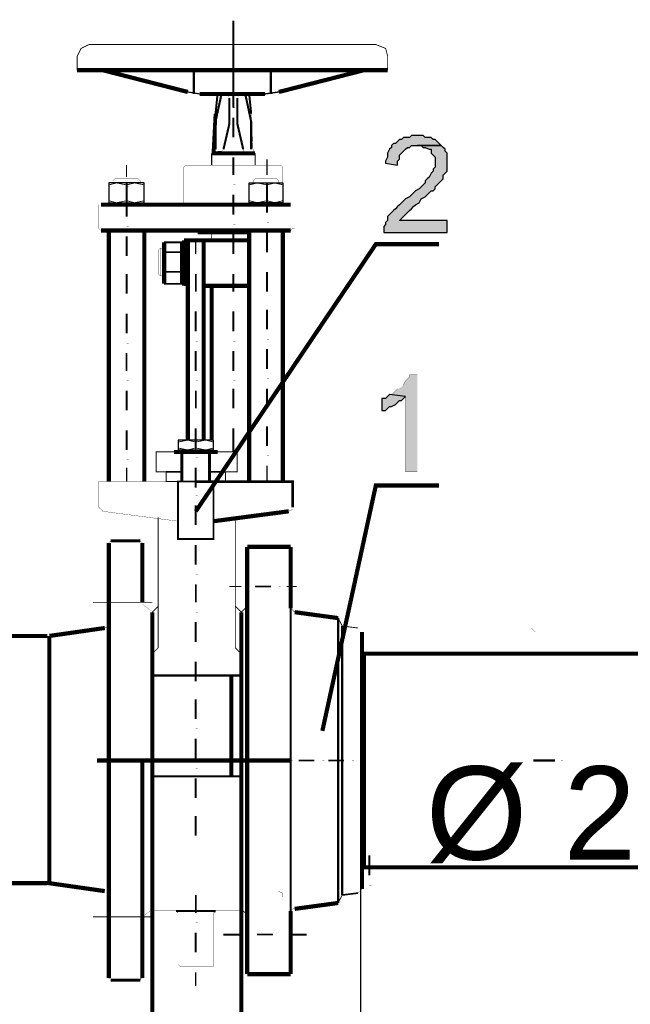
# Model space of a CAD drawing. Header units: millimetres. Extents: x 5659 to 8684, y 1431 to 2118.
# Tile 19 of 53: x 6890 to 6903, y 1983 to 2005. Entities that reach past the tile are written whole.
import ezdxf

# ---------------------------------------------------------------- set-up
doc = ezdxf.new("R2010")
doc.units = ezdxf.units.MM
doc.layers.add('at_Entity', color=7, linetype='Continuous')
doc.layers.add('at_Solid', color=7, linetype='Continuous')
doc.styles.get("Standard").update_dxf_attribs({"font": 'arial.ttf'})

msp = doc.modelspace()

# ---------------------------------------------------------------- hatches: boundary and pattern name
at = {"layer": 'at_Solid'}
for points in [[(6898.887, 2002.095), (6898.76, 2002.095), (6898.718, 2002.052), (6898.591, 2002.052), (6898.548, 2002.01), (6898.506, 2002.01), (6898.464, 2001.967), (6898.421, 2001.925), (6898.379, 2001.925), (6898.336, 2001.883), (6898.336, 2001.84), (6898.294, 2001.798), (6898.252, 2001.713), (6898.252, 2001.629), (6898.209, 2001.544), (6898.209, 2001.502), (6898.464, 2001.459), (6898.464, 2001.544), (6898.506, 2001.586), (6898.506, 2001.671), (6898.548, 2001.713), (6898.591, 2001.756), (6898.633, 2001.798), (6898.675, 2001.84), (6898.718, 2001.84), (6898.76, 2001.883), (6899.395, 2001.883), (6899.353, 2001.925), (6899.311, 2001.967), (6899.268, 2002.01), (6899.226, 2002.01), (6899.184, 2002.052), (6899.057, 2002.052), (6899.014, 2002.095), (6898.972, 2002.095)], [(6899.395, 2001.883), (6898.887, 2001.883), (6898.972, 2001.883), (6899.014, 2001.84), (6899.057, 2001.84), (6899.141, 2001.798), (6899.184, 2001.798), (6899.184, 2001.713), (6899.226, 2001.671), (6899.268, 2001.629), (6899.268, 2001.417), (6899.226, 2001.374), (6899.226, 2001.332), (6899.184, 2001.29), (6899.141, 2001.205), (6899.099, 2001.163), (6899.057, 2001.12), (6899.057, 2001.078), (6899.014, 2001.036), (6898.972, 2000.993), (6898.93, 2000.951), (6898.845, 2000.908), (6898.802, 2000.866), (6898.76, 2000.824), (6898.718, 2000.781), (6898.633, 2000.739), (6898.591, 2000.697), (6898.548, 2000.654), (6898.506, 2000.612), (6898.464, 2000.57), (6898.421, 2000.527), (6898.379, 2000.485), (6898.336, 2000.443), (6898.294, 2000.4), (6898.252, 2000.358), (6898.252, 2000.273), (6898.209, 2000.231), (6898.209, 2000.188), (6898.167, 2000.146), (6898.167, 2000.019), (6899.523, 2000.019), (6899.523, 2000.273), (6898.506, 2000.273), (6898.548, 2000.315), (6898.591, 2000.358), (6898.633, 2000.4), (6898.675, 2000.443), (6898.718, 2000.485), (6898.76, 2000.527), (6898.802, 2000.57), (6898.845, 2000.612), (6898.93, 2000.654), (6898.972, 2000.739), (6899.057, 2000.781), (6899.099, 2000.824), (6899.141, 2000.866), (6899.184, 2000.908), (6899.226, 2000.908), (6899.268, 2000.951), (6899.268, 2000.993), (6899.311, 2001.036), (6899.353, 2001.078), (6899.395, 2001.12), (6899.438, 2001.163), (6899.438, 2001.247), (6899.48, 2001.29), (6899.523, 2001.332), (6899.523, 2001.713), (6899.48, 2001.756), (6899.48, 2001.798), (6899.438, 2001.84)], [(6898.887, 1996.969), (6898.718, 1996.969), (6898.718, 1996.927), (6898.675, 1996.884), (6898.633, 1996.842), (6898.591, 1996.757), (6898.548, 1996.715), (6898.506, 1996.672), (6898.464, 1996.672), (6898.421, 1996.63), (6898.379, 1996.588), (6898.336, 1996.545), (6898.294, 1996.545), (6898.633, 1996.503), (6898.633, 1994.893), (6898.887, 1994.893)], [(6898.294, 1996.545), (6898.252, 1996.503), (6898.209, 1996.461), (6898.125, 1996.461), (6898.125, 1996.207), (6898.209, 1996.207), (6898.252, 1996.249), (6898.294, 1996.291), (6898.336, 1996.291), (6898.421, 1996.334), (6898.464, 1996.376), (6898.506, 1996.418), (6898.548, 1996.418), (6898.591, 1996.461), (6898.633, 1996.503)]]:
    msp.add_hatch(color=7, dxfattribs=at).paths.add_polyline_path(points)

# ---------------------------------------------------------------- linework, layer by layer
msp.add_line((6897.68, 1980.11), (6897.68, 1986.421))
at = {"layer": 'at_Entity', "color": 2}
for points in [[(6894.948, 2002.688, 0.0449, 0.0449, 0), (6894.948, 2004.551, 0.0449, 0.0449, 0)], [(6894.948, 2003.408, 0.0449, 0.0449, 0), (6894.948, 2002.899, 0.0449, 0.0449, 0)], [(6894.948, 2002.688, 0.00424, 0.00424, 0), (6894.99, 2002.688, 0.00424, 0.00424, 0)], [(6894.948, 2002.476, 0.0424, 0.0424, 0), (6894.948, 2002.052, 0.0424, 0.0424, 0)], [(6894.948, 2001.84, 0.00424, 0.00424, 0), (6894.99, 2001.84, 0.00424, 0.00424, 0)], [(6894.948, 2001.629, 0.0381, 0.0381, 0), (6894.948, 2001.247, 0.0381, 0.0381, 0)], [(6892.66, 2001.459, 0.0254, 0.0254, 0), (6892.66, 2001.205, 0.0254, 0.0254, 0)], [(6895.668, 2001.586, 0.0339, 0.0339, 0), (6895.668, 2001.247, 0.0339, 0.0339, 0)], [(6894.948, 2001.036, 0.00424, 0.00424, 0), (6894.99, 2001.036, 0.00424, 0.00424, 0)], [(6895.668, 2001.036, 0.00424, 0.00424, 0), (6895.71, 2001.036, 0.00424, 0.00424, 0)], [(6892.66, 2000.781, 0.0424, 0.0424, 0), (6892.66, 2000.358, 0.0424, 0.0424, 0)], [(6892.66, 2000.993, 0.00424, 0.00424, 0), (6892.703, 2000.993, 0.00424, 0.00424, 0)], [(6894.948, 2000.824, 0.0424, 0.0424, 0), (6894.948, 2000.4, 0.0424, 0.0424, 0)], [(6895.668, 2000.824, 0.0381, 0.0381, 0), (6895.668, 2000.443, 0.0381, 0.0381, 0)], [(6894.948, 2000.188, 0.00424, 0.00424, 0), (6894.99, 2000.188, 0.00424, 0.00424, 0)], [(6895.668, 2000.231, 0.00424, 0.00424, 0), (6895.71, 2000.231, 0.00424, 0.00424, 0)], [(6892.66, 1999.934, 0.0424, 0.0424, 0), (6892.66, 1999.511, 0.0424, 0.0424, 0)], [(6892.66, 2000.146, 0.00424, 0.00424, 0), (6892.703, 2000.146, 0.00424, 0.00424, 0)], [(6894.948, 1999.977, 0.0424, 0.0424, 0), (6894.948, 1999.553, 0.0424, 0.0424, 0)], [(6895.668, 2000.019, 0.0424, 0.0424, 0), (6895.668, 1999.595, 0.0424, 0.0424, 0)], [(6894.143, 1999.849, 0.0297, 0.0297, 0), (6894.143, 1999.553, 0.0297, 0.0297, 0)], [(6892.66, 1999.341, 0.00424, 0.00424, 0), (6892.703, 1999.341, 0.00424, 0.00424, 0)], [(6894.143, 1999.341, 0.00424, 0.00424, 0), (6894.185, 1999.341, 0.00424, 0.00424, 0)], [(6894.948, 1999.341, 0.00424, 0.00424, 0), (6894.99, 1999.341, 0.00424, 0.00424, 0)], [(6895.668, 1999.384, 0.00424, 0.00424, 0), (6895.71, 1999.384, 0.00424, 0.00424, 0)], [(6892.66, 1999.129, 0.0424, 0.0424, 0), (6892.66, 1998.706, 0.0424, 0.0424, 0)], [(6894.143, 1999.129, 0.0381, 0.0381, 0), (6894.143, 1998.748, 0.0381, 0.0381, 0)], [(6894.948, 1999.129, 0.0381, 0.0381, 0), (6894.948, 1998.748, 0.0381, 0.0381, 0)], [(6895.668, 1999.172, 0.0424, 0.0424, 0), (6895.668, 1998.748, 0.0424, 0.0424, 0)], [(6892.66, 1998.494, 0.00424, 0.00424, 0), (6892.703, 1998.494, 0.00424, 0.00424, 0)], [(6894.143, 1998.536, 0.00424, 0.00424, 0), (6894.185, 1998.536, 0.00424, 0.00424, 0)], [(6894.948, 1998.536, 0.00424, 0.00424, 0), (6894.99, 1998.536, 0.00424, 0.00424, 0)], [(6895.668, 1998.536, 0.00424, 0.00424, 0), (6895.71, 1998.536, 0.00424, 0.00424, 0)], [(6892.66, 1998.282, 0.0424, 0.0424, 0), (6892.66, 1997.859, 0.0424, 0.0424, 0)], [(6894.143, 1998.325, 0.0424, 0.0424, 0), (6894.143, 1997.901, 0.0424, 0.0424, 0)], [(6894.948, 1998.325, 0.0424, 0.0424, 0), (6894.948, 1997.901, 0.0424, 0.0424, 0)], [(6895.668, 1998.367, 0.0424, 0.0424, 0), (6895.668, 1997.943, 0.0424, 0.0424, 0)], [(6892.66, 1997.647, 0.00424, 0.00424, 0), (6892.703, 1997.647, 0.00424, 0.00424, 0)], [(6894.143, 1997.689, 0.00424, 0.00424, 0), (6894.185, 1997.689, 0.00424, 0.00424, 0)], [(6894.948, 1997.689, 0.00424, 0.00424, 0), (6894.99, 1997.689, 0.00424, 0.00424, 0)], [(6895.668, 1997.731, 0.00424, 0.00424, 0), (6895.71, 1997.731, 0.00424, 0.00424, 0)], [(6892.66, 1997.435, 0.0381, 0.0381, 0), (6892.66, 1997.054, 0.0381, 0.0381, 0)], [(6894.143, 1997.477, 0.0424, 0.0424, 0), (6894.143, 1997.054, 0.0424, 0.0424, 0)], [(6894.948, 1997.477, 0.0424, 0.0424, 0), (6894.948, 1997.054, 0.0424, 0.0424, 0)], [(6895.668, 1997.52, 0.0424, 0.0424, 0), (6895.668, 1997.096, 0.0424, 0.0424, 0)], [(6892.66, 1996.842, 0.00424, 0.00424, 0), (6892.703, 1996.842, 0.00424, 0.00424, 0)], [(6894.143, 1996.842, 0.00424, 0.00424, 0), (6894.185, 1996.842, 0.00424, 0.00424, 0)], [(6894.948, 1996.842, 0.00424, 0.00424, 0), (6894.99, 1996.842, 0.00424, 0.00424, 0)], [(6895.668, 1996.884, 0.00424, 0.00424, 0), (6895.71, 1996.884, 0.00424, 0.00424, 0)], [(6892.66, 1996.63, 0.0424, 0.0424, 0), (6892.66, 1996.207, 0.0424, 0.0424, 0)], [(6894.143, 1996.63, 0.0381, 0.0381, 0), (6894.143, 1996.249, 0.0381, 0.0381, 0)], [(6894.948, 1996.672, 0.0424, 0.0424, 0), (6894.948, 1996.249, 0.0424, 0.0424, 0)], [(6895.668, 1996.672, 0.0424, 0.0424, 0), (6895.668, 1996.249, 0.0424, 0.0424, 0)], [(6892.66, 1995.995, 0.00424, 0.00424, 0), (6892.703, 1995.995, 0.00424, 0.00424, 0)], [(6894.143, 1996.037, 0.00424, 0.00424, 0), (6894.185, 1996.037, 0.00424, 0.00424, 0)], [(6894.948, 1996.037, 0.00424, 0.00424, 0), (6894.99, 1996.037, 0.00424, 0.00424, 0)], [(6895.668, 1996.079, 0.00424, 0.00424, 0), (6895.71, 1996.079, 0.00424, 0.00424, 0)], [(6892.66, 1995.783, 0.0424, 0.0424, 0), (6892.66, 1995.359, 0.0424, 0.0424, 0)], [(6894.143, 1995.825, 0.0424, 0.0424, 0), (6894.143, 1995.402, 0.0424, 0.0424, 0)], [(6894.948, 1995.825, 0.0449, 0.0449, 0), (6894.948, 1995.317, 0.0449, 0.0449, 0)], [(6895.668, 1995.868, 0.0424, 0.0424, 0), (6895.668, 1995.444, 0.0424, 0.0424, 0)], [(6892.66, 1995.148, 0.00424, 0.00424, 0), (6892.703, 1995.148, 0.00424, 0.00424, 0)], [(6894.143, 1995.19, 0.00424, 0.00424, 0), (6894.185, 1995.19, 0.00424, 0.00424, 0)], [(6895.668, 1995.232, 0.00424, 0.00424, 0), (6895.71, 1995.232, 0.00424, 0.00424, 0)], [(6892.66, 1994.978, 0.0297, 0.0297, 0), (6892.66, 1994.682, 0.0297, 0.0297, 0)], [(6894.143, 1994.978, 0.0424, 0.0424, 0), (6894.143, 1994.554, 0.0424, 0.0424, 0)], [(6895.668, 1995.02, 0.0339, 0.0339, 0), (6895.668, 1994.682, 0.0339, 0.0339, 0)], [(6894.143, 1994.385, 0.00424, 0.00424, 0), (6894.185, 1994.385, 0.00424, 0.00424, 0)], [(6894.143, 1994.173, 0.0424, 0.0424, 0), (6894.143, 1993.75, 0.0424, 0.0424, 0)], [(6894.143, 1993.538, 0.00424, 0.00424, 0), (6894.185, 1993.538, 0.00424, 0.00424, 0)], [(6894.143, 1993.326, 0.0424, 0.0424, 0), (6894.143, 1992.902, 0.0424, 0.0424, 0)], [(6894.143, 1992.691, 0.00424, 0.00424, 0), (6894.185, 1992.691, 0.00424, 0.00424, 0)], [(6894.143, 1992.479, 0.0381, 0.0381, 0), (6894.143, 1992.098, 0.0381, 0.0381, 0)], [(6894.863, 1992.436, 0.0254, 0.0254, 0), (6895.117, 1992.436, 0.0254, 0.0254, 0)], [(6895.244, 1992.436, 0.00424, 0.00424, 0), (6895.287, 1992.436, 0.00424, 0.00424, 0)], [(6895.414, 1992.436, 0.0339, 0.0339, 0), (6895.753, 1992.436, 0.0339, 0.0339, 0)], [(6895.922, 1992.436, 0.00424, 0.00424, 0), (6895.964, 1992.436, 0.00424, 0.00424, 0)], [(6896.091, 1992.436, 0.0212, 0.0212, 0), (6896.303, 1992.436, 0.0212, 0.0212, 0)], [(6894.143, 1991.886, 0.00424, 0.00424, 0), (6894.185, 1991.886, 0.00424, 0.00424, 0)], [(6894.143, 1991.674, 0.0424, 0.0424, 0), (6894.143, 1991.25, 0.0424, 0.0424, 0)], [(6894.143, 1991.039, 0.00424, 0.00424, 0), (6894.185, 1991.039, 0.00424, 0.00424, 0)], [(6894.143, 1990.827, 0.0424, 0.0424, 0), (6894.143, 1990.403, 0.0424, 0.0424, 0)], [(6894.143, 1990.022, 0.0424, 0.0424, 0), (6894.143, 1989.598, 0.0424, 0.0424, 0)], [(6894.143, 1990.191, 0.00424, 0.00424, 0), (6894.185, 1990.191, 0.00424, 0.00424, 0)], [(6894.143, 1989.175, 0.0424, 0.0424, 0), (6894.143, 1988.751, 0.0424, 0.0424, 0)], [(6894.143, 1989.387, 0.00424, 0.00424, 0), (6894.185, 1989.387, 0.00424, 0.00424, 0)], [(6895.329, 1988.709, 0.0449, 0.0449, 0), (6894.863, 1988.709, 0.0449, 0.0449, 0)], [(6895.498, 1988.709, 0.00424, 0.00424, 0), (6895.541, 1988.709, 0.00424, 0.00424, 0)], [(6896.007, 1988.709, 0.0339, 0.0339, 0), (6895.668, 1988.709, 0.0339, 0.0339, 0)], [(6896.176, 1988.709, 0.00424, 0.00424, 0), (6896.218, 1988.709, 0.00424, 0.00424, 0)], [(6896.684, 1988.709, 0.0339, 0.0339, 0), (6896.346, 1988.709, 0.0339, 0.0339, 0)], [(6896.854, 1988.709, 0.00424, 0.00424, 0), (6896.896, 1988.709, 0.00424, 0.00424, 0)], [(6897.32, 1988.709, 0.0339, 0.0339, 0), (6896.981, 1988.709, 0.0339, 0.0339, 0)], [(6897.489, 1988.709, 0.00424, 0.00424, 0), (6897.532, 1988.709, 0.00424, 0.00424, 0)], [(6901.839, 1988.709, 0.0449, 0.0449, 0), (6901.373, 1988.709, 0.0449, 0.0449, 0)], [(6894.143, 1988.328, 0.0424, 0.0424, 0), (6894.143, 1987.904, 0.0424, 0.0424, 0)], [(6894.143, 1988.539, 0.00424, 0.00424, 0), (6894.185, 1988.539, 0.00424, 0.00424, 0)], [(6894.143, 1987.735, 0.00424, 0.00424, 0), (6894.185, 1987.735, 0.00424, 0.00424, 0)], [(6894.143, 1987.523, 0.0424, 0.0424, 0), (6894.143, 1987.099, 0.0424, 0.0424, 0)], [(6897.857, 1986.887, 0.00424, 0.00424, 0), (6897.899, 1986.887, 0.00424, 0.00424, 0)], [(6897.857, 1986.676, 0.0424, 0.0424, 0), (6897.857, 1986.252, 0.0424, 0.0424, 0)], [(6897.857, 1986.04, 0.00424, 0.00424, 0), (6897.899, 1986.04, 0.00424, 0.00424, 0)], [(6894.143, 1985.828, 0.0381, 0.0381, 0), (6894.143, 1985.447, 0.0381, 0.0381, 0)], [(6894.143, 1985.235, 0.00424, 0.00424, 0), (6894.185, 1985.235, 0.00424, 0.00424, 0)], [(6894.143, 1985.023, 0.0424, 0.0424, 0), (6894.143, 1984.6, 0.0424, 0.0424, 0)], [(6894.736, 1984.981, 0.0381, 0.0381, 0), (6895.117, 1984.981, 0.0381, 0.0381, 0)], [(6895.287, 1984.981, 0.00424, 0.00424, 0), (6895.329, 1984.981, 0.00424, 0.00424, 0)], [(6895.456, 1984.981, 0.0339, 0.0339, 0), (6895.795, 1984.981, 0.0339, 0.0339, 0)], [(6895.964, 1984.981, 0.00424, 0.00424, 0), (6896.007, 1984.981, 0.00424, 0.00424, 0)], [(6896.134, 1984.981, 0.0381, 0.0381, 0), (6896.515, 1984.981, 0.0381, 0.0381, 0)], [(6894.143, 1984.388, 0.00424, 0.00424, 0), (6894.185, 1984.388, 0.00424, 0.00424, 0)], [(6894.143, 1984.176, 0.0297, 0.0297, 0), (6894.143, 1983.88, 0.0297, 0.0297, 0)]]:
    msp.add_lwpolyline(points, format="xyseb", dxfattribs=at)
at = {"layer": 'at_Entity', "color": 5}
for points in [[(6891.855, 2004.043, 0.0189, 0.0189, 0), (6891.686, 2003.958, 0.0189, 0.0189, 0), (6891.601, 2003.789, 0.0189, 0.0189, 0), (6891.601, 2003.492, 0.0189, 0.0189, 0)], [(6898.252, 2003.492, 0.0175, 0.0175, 0), (6898.252, 2003.789, 0.0175, 0.0175, 0), (6898.209, 2003.958, 0.0175, 0.0175, 0), (6897.998, 2004.043, 0.0175, 0.0175, 0), (6891.855, 2004.043, 0.0175, 0.0175, 0)], [(6891.601, 2003.492, 0.0897, 0.0897, 0), (6898.252, 2003.492, 0.0897, 0.0897, 0)], [(6892.152, 2003.492, 0.0897, 0.0897, 0), (6893.973, 2003.026, 0.0897, 0.0897, 0)], [(6897.743, 2003.492, 0.0897, 0.0897, 0), (6895.922, 2003.026, 0.0897, 0.0897, 0)], [(6894.1, 2002.984, 0.0508, 0.0508, 0), (6894.1, 2003.492, 0.0508, 0.0508, 0)], [(6895.753, 2002.984, 0.0508, 0.0508, 0), (6895.753, 2003.492, 0.0508, 0.0508, 0)], [(6893.973, 2003.026, 0.0258, 0.0258, 0), (6894.228, 2002.984, 0.0258, 0.0258, 0)], [(6894.228, 2002.984, 0.0897, 0.0897, 0), (6895.625, 2002.984, 0.0897, 0.0897, 0)], [(6894.609, 2002.984, 0.0426, 0.0426, 0), (6894.566, 2002.561, 0.0426, 0.0426, 0)], [(6894.609, 2002.984, 0.0678, 0.0678, 0), (6895.287, 2002.984, 0.0678, 0.0678, 0)], [(6895.287, 2002.984, 0.0426, 0.0426, 0), (6895.329, 2002.561, 0.0426, 0.0426, 0)], [(6895.625, 2002.984, 0.03, 0.03, 0), (6895.922, 2003.026, 0.03, 0.03, 0)], [(6894.566, 2002.561, 0.0806, 0.0806, 0), (6894.524, 2001.756, 0.0806, 0.0806, 0)], [(6895.329, 2002.561, 0.00599, 0.00599, 0), (6895.371, 2001.756, 0.00599, 0.00599, 0), (6895.414, 2001.713, 0.00599, 0.00599, 0)], [(6895.414, 2001.713, 0.0897, 0.0897, 0), (6894.482, 2001.713, 0.0897, 0.0897, 0)], [(6894.482, 2001.713, 0.0254, 0.0254, 0), (6894.482, 2001.459, 0.0254, 0.0254, 0)], [(6894.482, 2001.713, 0.00599, 0.00599, 0), (6894.524, 2001.756, 0.00599, 0.00599, 0)], [(6895.414, 2001.713, 0.0254, 0.0254, 0), (6895.414, 2001.459, 0.0254, 0.0254, 0)], [(6893.889, 2000.612, 0.00599, 0.00599, 0), (6893.889, 2001.417, 0.00599, 0.00599, 0), (6893.931, 2001.459, 0.00599, 0.00599, 0), (6895.964, 2001.459, 0.00599, 0.00599, 0), (6896.007, 2001.417, 0.00599, 0.00599, 0), (6896.007, 2000.654, 0.00599, 0.00599, 0)], [(6892.279, 2001.036, 0.0175, 0.0175, 0), (6892.448, 2001.078, 0.0175, 0.0175, 0), (6892.66, 2001.036, 0.0175, 0.0175, 0)], [(6892.364, 2001.12, 0.00599, 0.00599, 0), (6892.406, 2001.163, 0.00599, 0.00599, 0)], [(6892.364, 2001.12, 0.00424, 0.00424, 0), (6892.957, 2001.12, 0.00424, 0.00424, 0), (6892.957, 2001.078, 0.00424, 0.00424, 0)], [(6892.364, 2001.12, 0.00424, 0.00424, 0), (6892.364, 2001.078, 0.00424, 0.00424, 0)], [(6892.957, 2001.12, 0.00599, 0.00599, 0), (6892.914, 2001.163, 0.00599, 0.00599, 0), (6892.406, 2001.163, 0.00599, 0.00599, 0)], [(6892.66, 2000.654, 0.0424, 0.0424, 0), (6892.66, 2001.078, 0.0424, 0.0424, 0)], [(6892.66, 2001.036, 0.0175, 0.0175, 0), (6892.83, 2001.078, 0.0175, 0.0175, 0), (6893.041, 2001.036, 0.0175, 0.0175, 0)], [(6895.668, 2001.036, 0.0175, 0.0175, 0), (6895.456, 2001.078, 0.0175, 0.0175, 0), (6895.287, 2001.036, 0.0175, 0.0175, 0)], [(6895.371, 2001.12, 0.00599, 0.00599, 0), (6895.414, 2001.163, 0.00599, 0.00599, 0), (6895.88, 2001.163, 0.00599, 0.00599, 0)], [(6895.922, 2001.12, 0.00424, 0.00424, 0), (6895.371, 2001.12, 0.00424, 0.00424, 0), (6895.371, 2001.078, 0.00424, 0.00424, 0)], [(6895.668, 2000.654, 0.0424, 0.0424, 0), (6895.668, 2001.078, 0.0424, 0.0424, 0)], [(6896.007, 2001.036, 0.0175, 0.0175, 0), (6895.837, 2001.078, 0.0175, 0.0175, 0), (6895.668, 2001.036, 0.0175, 0.0175, 0)], [(6895.922, 2001.12, 0.00599, 0.00599, 0), (6895.88, 2001.163, 0.00599, 0.00599, 0)], [(6895.922, 2001.12, 0.00424, 0.00424, 0), (6895.922, 2001.078, 0.00424, 0.00424, 0)], [(6894.143, 2000.612, 0.0897, 0.0897, 0), (6892.11, 2000.612, 0.0897, 0.0897, 0)], [(6892.11, 2000.612, 0.00424, 0.00424, 0), (6892.067, 2000.612, 0.00424, 0.00424, 0), (6892.067, 2000.57, 0.00424, 0.00424, 0)], [(6892.279, 2000.654, 0.00424, 0.00424, 0), (6892.194, 2000.654, 0.00424, 0.00424, 0), (6892.194, 2000.612, 0.00424, 0.00424, 0), (6893.126, 2000.612, 0.00424, 0.00424, 0)], [(6892.66, 2000.697, 0.0175, 0.0175, 0), (6892.448, 2000.654, 0.0175, 0.0175, 0), (6892.279, 2000.697, 0.0175, 0.0175, 0)], [(6893.041, 2000.697, 0.0175, 0.0175, 0), (6892.83, 2000.654, 0.0175, 0.0175, 0), (6892.66, 2000.697, 0.0175, 0.0175, 0)], [(6893.041, 2000.654, 0.00424, 0.00424, 0), (6893.126, 2000.654, 0.00424, 0.00424, 0), (6893.126, 2000.612, 0.00424, 0.00424, 0)], [(6894.143, 2000.612, 0.0897, 0.0897, 0), (6896.176, 2000.612, 0.0897, 0.0897, 0)], [(6895.287, 2000.654, 0.00424, 0.00424, 0), (6895.159, 2000.654, 0.00424, 0.00424, 0), (6895.159, 2000.612, 0.00424, 0.00424, 0)], [(6896.007, 2000.654, 0.00424, 0.00424, 0), (6896.134, 2000.654, 0.00424, 0.00424, 0), (6896.134, 2000.612, 0.00424, 0.00424, 0), (6895.159, 2000.612, 0.00424, 0.00424, 0)], [(6895.287, 2000.697, 0.0175, 0.0175, 0), (6895.456, 2000.654, 0.0175, 0.0175, 0), (6895.668, 2000.697, 0.0175, 0.0175, 0)], [(6895.668, 2000.697, 0.0175, 0.0175, 0), (6895.837, 2000.654, 0.0175, 0.0175, 0), (6896.007, 2000.697, 0.0175, 0.0175, 0)], [(6896.218, 2000.57, 0.00424, 0.00424, 0), (6896.218, 2000.612, 0.00424, 0.00424, 0), (6896.176, 2000.612, 0.00424, 0.00424, 0)], [(6892.067, 2000.57, 0.00599, 0.00599, 0), (6892.067, 2000.104, 0.00599, 0.00599, 0), (6892.11, 2000.061, 0.00599, 0.00599, 0)], [(6896.218, 2000.57, 0.00599, 0.00599, 0), (6896.218, 2000.104, 0.00599, 0.00599, 0), (6896.176, 2000.061, 0.00599, 0.00599, 0)], [(6892.11, 2000.061, 0.0897, 0.0897, 0), (6894.143, 2000.061, 0.0897, 0.0897, 0)], [(6892.279, 2000.061, 0.0897, 0.0897, 0), (6892.279, 1994.682, 0.0897, 0.0897, 0)], [(6893.041, 2000.061, 0.0897, 0.0897, 0), (6893.041, 1994.682, 0.0897, 0.0897, 0)], [(6896.176, 2000.061, 0.0897, 0.0897, 0), (6894.143, 2000.061, 0.0897, 0.0897, 0)], [(6895.287, 2000.019, 0.0897, 0.0897, 0), (6894.185, 2000.019, 0.0897, 0.0897, 0)], [(6894.482, 1999.849, 0.0169, 0.0169, 0), (6894.482, 2000.019, 0.0169, 0.0169, 0)], [(6895.287, 2000.061, 0.0897, 0.0897, 0), (6895.287, 1994.682, 0.0897, 0.0897, 0)], [(6896.007, 2000.061, 0.0897, 0.0897, 0), (6896.007, 1994.682, 0.0897, 0.0897, 0)], [(6896.218, 2000.104, 0.00424, 0.00424, 0), (6896.261, 2000.104, 0.00424, 0.00424, 0)], [(6893.465, 1998.918, 0.089, 0.089, 0), (6893.465, 1999.807, 0.089, 0.089, 0)], [(6893.465, 1999.807, 0.0381, 0.0381, 0), (6893.846, 1999.807, 0.0381, 0.0381, 0)], [(6893.507, 1999.807, 0.00947, 0.00947, 0), (6893.465, 1999.68, 0.00947, 0.00947, 0), (6893.507, 1999.595, 0.00947, 0.00947, 0), (6893.507, 1999.172, 0.00947, 0.00947, 0), (6893.465, 1999.045, 0.00947, 0.00947, 0), (6893.507, 1998.918, 0.00947, 0.00947, 0)], [(6893.846, 1999.807, 0.089, 0.089, 0), (6893.846, 1998.918, 0.089, 0.089, 0)], [(6893.889, 1999.849, 0.0897, 0.0897, 0), (6893.889, 1998.875, 0.0897, 0.0897, 0)], [(6895.287, 1999.849, 0.0897, 0.0897, 0), (6893.889, 1999.849, 0.0897, 0.0897, 0)], [(6893.846, 1998.918, 0.00424, 0.00424, 0), (6893.889, 1998.918, 0.00424, 0.00424, 0), (6893.889, 1999.807, 0.00424, 0.00424, 0), (6893.846, 1999.807, 0.00424, 0.00424, 0)], [(6893.973, 1999.849, 0.0897, 0.0897, 0), (6893.973, 1998.875, 0.0897, 0.0897, 0)], [(6893.973, 1995.571, 0.0897, 0.0897, 0), (6893.973, 1999.849, 0.0897, 0.0897, 0)], [(6894.312, 1995.571, 0.0897, 0.0897, 0), (6894.312, 1999.849, 0.0897, 0.0897, 0)], [(6893.38, 1999.68, 0.00599, 0.00599, 0), (6893.338, 1999.638, 0.00599, 0.00599, 0), (6893.338, 1999.129, 0.00599, 0.00599, 0)], [(6893.38, 1999.087, 0.00847, 0.00847, 0), (6893.38, 1999.68, 0.00847, 0.00847, 0), (6893.465, 1999.68, 0.00847, 0.00847, 0)], [(6893.846, 1999.595, 0.0381, 0.0381, 0), (6893.465, 1999.595, 0.0381, 0.0381, 0)], [(6893.846, 1999.172, 0.0424, 0.0424, 0), (6893.846, 1999.595, 0.0424, 0.0424, 0)], [(6893.38, 1999.087, 0.00599, 0.00599, 0), (6893.338, 1999.129, 0.00599, 0.00599, 0)], [(6893.846, 1999.172, 0.0381, 0.0381, 0), (6893.465, 1999.172, 0.0381, 0.0381, 0)], [(6893.846, 1998.918, 0.0254, 0.0254, 0), (6893.846, 1999.172, 0.0254, 0.0254, 0)], [(6893.38, 1999.087, 0.00847, 0.00847, 0), (6893.465, 1999.087, 0.00847, 0.00847, 0)], [(6893.846, 1998.918, 0.0381, 0.0381, 0), (6893.465, 1998.918, 0.0381, 0.0381, 0)], [(6894.312, 1998.875, 0.0897, 0.0897, 0), (6895.287, 1998.875, 0.0897, 0.0897, 0)], [(6894.482, 1998.875, 0.0897, 0.0897, 0), (6894.482, 1995.571, 0.0897, 0.0897, 0)], [(6893.889, 1998.875, 0.00847, 0.00847, 0), (6893.973, 1998.875, 0.00847, 0.00847, 0)], [(6893.762, 1995.529, 0.0175, 0.0175, 0), (6893.973, 1995.571, 0.0175, 0.0175, 0), (6894.143, 1995.529, 0.0175, 0.0175, 0)], [(6894.143, 1995.359, 0.0212, 0.0212, 0), (6894.143, 1995.571, 0.0212, 0.0212, 0)], [(6894.143, 1995.529, 0.0175, 0.0175, 0), (6894.355, 1995.571, 0.0175, 0.0175, 0), (6894.524, 1995.529, 0.0175, 0.0175, 0)], [(6894.143, 1994.682, 0.0212, 0.0212, 0), (6893.507, 1994.682, 0.0212, 0.0212, 0), (6893.507, 1994.893, 0.0212, 0.0212, 0), (6893.296, 1994.893, 0.0212, 0.0212, 0), (6893.296, 1995.317, 0.0212, 0.0212, 0), (6894.143, 1995.317, 0.0212, 0.0212, 0)], [(6894.609, 1995.317, 0.0897, 0.0897, 0), (6893.677, 1995.317, 0.0897, 0.0897, 0)], [(6893.762, 1995.359, 0.00424, 0.00424, 0), (6893.677, 1995.359, 0.00424, 0.00424, 0), (6893.677, 1995.317, 0.00424, 0.00424, 0)], [(6894.143, 1995.402, 0.0175, 0.0175, 0), (6893.973, 1995.359, 0.0175, 0.0175, 0), (6893.762, 1995.402, 0.0175, 0.0175, 0)], [(6893.846, 1994.682, 0.0635, 0.0635, 0), (6893.846, 1995.317, 0.0635, 0.0635, 0)], [(6894.143, 1994.682, 0.0212, 0.0212, 0), (6894.778, 1994.682, 0.0212, 0.0212, 0), (6894.778, 1994.893, 0.0212, 0.0212, 0), (6895.032, 1994.893, 0.0212, 0.0212, 0), (6895.032, 1995.317, 0.0212, 0.0212, 0), (6894.143, 1995.317, 0.0212, 0.0212, 0)], [(6894.524, 1995.402, 0.0175, 0.0175, 0), (6894.355, 1995.359, 0.0175, 0.0175, 0), (6894.143, 1995.402, 0.0175, 0.0175, 0)], [(6894.439, 1994.682, 0.0635, 0.0635, 0), (6894.439, 1995.317, 0.0635, 0.0635, 0)], [(6894.524, 1995.359, 0.00424, 0.00424, 0), (6894.609, 1995.359, 0.00424, 0.00424, 0), (6894.609, 1995.317, 0.00424, 0.00424, 0)], [(6893.507, 1994.893, 0.0339, 0.0339, 0), (6893.846, 1994.893, 0.0339, 0.0339, 0)], [(6894.439, 1994.893, 0.0339, 0.0339, 0), (6894.778, 1994.893, 0.0339, 0.0339, 0)], [(6894.143, 1994.682, 0.00599, 0.00599, 0), (6892.067, 1994.682, 0.00599, 0.00599, 0), (6892.067, 1994.131, 0.00599, 0.00599, 0), (6892.11, 1994.089, 0.00599, 0.00599, 0), (6892.152, 1994.046, 0.00599, 0.00599, 0), (6893.762, 1993.834, 0.00599, 0.00599, 0)], [(6894.143, 1994.682, 0.0381, 0.0381, 0), (6893.762, 1994.682, 0.0381, 0.0381, 0), (6893.762, 1993.453, 0.0381, 0.0381, 0), (6894.185, 1993.453, 0.0381, 0.0381, 0)], [(6894.143, 1994.682, 0.0381, 0.0381, 0), (6894.524, 1994.682, 0.0381, 0.0381, 0), (6894.524, 1993.453, 0.0381, 0.0381, 0), (6894.1, 1993.453, 0.0381, 0.0381, 0)], [(6894.143, 1994.682, 0.0551, 0.0551, 0), (6896.218, 1994.682, 0.0551, 0.0551, 0), (6896.218, 1994.131, 0.0551, 0.0551, 0)], [(6896.134, 1994.046, 0.0897, 0.0897, 0), (6894.524, 1993.834, 0.0897, 0.0897, 0)], [(6896.134, 1994.046, 0.00424, 0.00424, 0), (6896.218, 1994.089, 0.00424, 0.00424, 0), (6896.218, 1994.131, 0.00424, 0.00424, 0)], [(6893.338, 1993.919, 0.018, 0.018, 0), (6893.338, 1991.123, 0.018, 0.018, 0), (6893.211, 1990.996, 0.018, 0.018, 0), (6893.211, 1991.886, 0.018, 0.018, 0), (6893.338, 1992.013, 0.018, 0.018, 0)], [(6894.99, 1993.919, 0.018, 0.018, 0), (6894.99, 1991.123, 0.018, 0.018, 0), (6895.117, 1990.996, 0.018, 0.018, 0), (6895.117, 1991.886, 0.018, 0.018, 0), (6894.99, 1992.013, 0.018, 0.018, 0)], [(6895.244, 1988.709, 0.0897, 0.0897, 0), (6895.244, 1993.284, 0.0897, 0.0897, 0)], [(6895.244, 1993.284, 0.0897, 0.0897, 0), (6896.176, 1993.284, 0.0897, 0.0897, 0)], [(6896.176, 1993.284, 0.0897, 0.0897, 0), (6896.176, 1991.971, 0.0897, 0.0897, 0)], [(6895.117, 1991.886, 0.018, 0.018, 0), (6895.244, 1992.013, 0.018, 0.018, 0)], [(6896.176, 1991.971, 0.00599, 0.00599, 0), (6896.218, 1991.928, 0.00599, 0.00599, 0), (6896.261, 1991.886, 0.00599, 0.00599, 0)], [(6893.211, 1985.532, 0.0897, 0.0897, 0), (6893.211, 1991.843, 0.0897, 0.0897, 0)], [(6894.566, 1985.489, 0.00599, 0.00599, 0), (6895.075, 1985.489, 0.00599, 0.00599, 0), (6895.117, 1985.532, 0.00599, 0.00599, 0), (6895.117, 1991.843, 0.00599, 0.00599, 0)], [(6895.117, 1991.886, 0.0897, 0.0897, 0), (6895.117, 1985.532, 0.0897, 0.0897, 0)], [(6896.261, 1991.886, 0.0897, 0.0897, 0), (6897.193, 1991.759, 0.0897, 0.0897, 0)], [(6897.193, 1991.759, 0.0189, 0.0189, 0), (6897.277, 1991.589, 0.0189, 0.0189, 0), (6897.616, 1991.547, 0.0189, 0.0189, 0)], [(6901.415, 1991.462, 0.00599, 0.00599, 0), (6901.373, 1991.505, 0.00599, 0.00599, 0), (6901.33, 1991.547, 0.00599, 0.00599, 0)], [(6897.701, 1985.955, 0.0897, 0.0897, 0), (6897.701, 1991.462, 0.0897, 0.0897, 0)], [(6894.905, 1990.53, 0.0897, 0.0897, 0), (6894.905, 1988.37, 0.0897, 0.0897, 0)], [(6895.244, 1989.598, 0.0897, 0.0897, 0), (6895.244, 1984.134, 0.0897, 0.0897, 0)], [(6897.193, 1985.659, 0.0189, 0.0189, 0), (6897.277, 1985.828, 0.0189, 0.0189, 0)], [(6897.277, 1985.828, 0.0342, 0.0342, 0), (6897.616, 1985.871, 0.0342, 0.0342, 0)], [(6897.701, 1985.955, 0.00599, 0.00599, 0), (6897.659, 1985.913, 0.00599, 0.00599, 0), (6897.616, 1985.871, 0.00599, 0.00599, 0)], [(6896.261, 1985.532, 0.0897, 0.0897, 0), (6897.193, 1985.659, 0.0897, 0.0897, 0)], [(6893.211, 1985.532, 0.00424, 0.00424, 0), (6893.211, 1985.489, 0.00424, 0.00424, 0), (6893.253, 1985.489, 0.00424, 0.00424, 0)], [(6893.762, 1984.346, 0.00599, 0.00599, 0), (6893.762, 1985.447, 0.00599, 0.00599, 0), (6893.719, 1985.489, 0.00599, 0.00599, 0), (6893.253, 1985.489, 0.00599, 0.00599, 0)], [(6894.143, 1984.303, 0.00599, 0.00599, 0), (6894.524, 1984.303, 0.00599, 0.00599, 0), (6894.524, 1985.447, 0.00599, 0.00599, 0), (6894.566, 1985.489, 0.00599, 0.00599, 0)], [(6894.524, 1985.447, 0.00424, 0.00424, 0), (6894.566, 1985.447, 0.00424, 0.00424, 0)], [(6895.117, 1985.532, 0.018, 0.018, 0), (6895.244, 1985.405, 0.018, 0.018, 0)], [(6896.176, 1984.134, 0.0897, 0.0897, 0), (6896.176, 1985.489, 0.0897, 0.0897, 0)], [(6896.176, 1985.489, 0.00424, 0.00424, 0), (6896.218, 1985.532, 0.00424, 0.00424, 0), (6896.261, 1985.532, 0.00424, 0.00424, 0)], [(6894.143, 1984.303, 0.00599, 0.00599, 0), (6893.804, 1984.303, 0.00599, 0.00599, 0), (6893.762, 1984.346, 0.00599, 0.00599, 0)], [(6893.804, 1984.303, 0.00424, 0.00424, 0), (6893.846, 1984.303, 0.00424, 0.00424, 0)], [(6895.244, 1984.134, 0.0897, 0.0897, 0), (6896.176, 1984.134, 0.0897, 0.0897, 0)]]:
    msp.add_lwpolyline(points, format="xyseb", dxfattribs=at)
at = {"layer": 'at_Entity', "color": 172, "true_color": 0x0000b8}
for points in [[(6894.566, 2001.798, 0.0449, 0.0449, 0), (6894.566, 2002.391, 0.0449, 0.0449, 0), (6894.694, 2002.984, 0.0449, 0.0449, 0)], [(6894.694, 2002.984, 0.0127, 0.0127, 0), (6894.821, 2002.984, 0.0127, 0.0127, 0)], [(6894.863, 2002.899, 0.0449, 0.0449, 0), (6894.863, 2002.349, 0.0449, 0.0449, 0), (6894.736, 2001.798, 0.0449, 0.0449, 0)], [(6894.778, 2002.984, 0.00424, 0.00424, 0), (6894.821, 2002.984, 0.00424, 0.00424, 0), (6894.863, 2002.899, 0.00424, 0.00424, 0)], [(6895.159, 2001.798, 0.0449, 0.0449, 0), (6895.032, 2002.349, 0.0449, 0.0449, 0), (6895.032, 2002.899, 0.0449, 0.0449, 0)], [(6895.032, 2002.899, 0.00424, 0.00424, 0), (6895.075, 2002.984, 0.00424, 0.00424, 0), (6895.117, 2002.984, 0.00424, 0.00424, 0)], [(6895.075, 2002.984, 0.00847, 0.00847, 0), (6895.159, 2002.984, 0.00847, 0.00847, 0)], [(6895.159, 2002.984, 0.00424, 0.00424, 0), (6895.202, 2002.984, 0.00424, 0.00424, 0)], [(6895.202, 2002.984, 0.0449, 0.0449, 0), (6895.329, 2002.391, 0.0449, 0.0449, 0), (6895.329, 2001.798, 0.0449, 0.0449, 0)], [(6894.609, 2001.756, 0.00424, 0.00424, 0), (6894.566, 2001.756, 0.00424, 0.00424, 0), (6894.566, 2001.798, 0.00424, 0.00424, 0)], [(6894.736, 2001.798, 0.00599, 0.00599, 0), (6894.694, 2001.756, 0.00599, 0.00599, 0), (6894.609, 2001.756, 0.00599, 0.00599, 0)], [(6895.329, 2001.798, 0.00424, 0.00424, 0), (6895.287, 2001.756, 0.00424, 0.00424, 0), (6895.159, 2001.756, 0.00424, 0.00424, 0), (6895.159, 2001.798, 0.00424, 0.00424, 0)], [(6896.176, 1991.971, 0.0449, 0.0449, 0), (6896.176, 1985.489, 0.0449, 0.0449, 0)], [(6897.193, 1991.759, 0.0449, 0.0449, 0), (6897.193, 1985.659, 0.0449, 0.0449, 0)], [(6897.277, 1991.589, 0.0449, 0.0449, 0), (6897.277, 1985.828, 0.0449, 0.0449, 0)], [(6893.211, 1990.53, 0.0449, 0.0449, 0), (6895.117, 1990.53, 0.0449, 0.0449, 0)], [(6893.211, 1988.37, 0.0449, 0.0449, 0), (6895.117, 1988.37, 0.0449, 0.0449, 0)], [(6893.719, 1985.489, 0.0449, 0.0449, 0), (6894.566, 1985.489, 0.0449, 0.0449, 0)]]:
    msp.add_lwpolyline(points, format="xyseb", dxfattribs=at)
at = {"layer": 'at_Entity', "color": 7}
for points in [[(6898.887, 2002.095), (6898.76, 2002.095), (6898.718, 2002.052), (6898.591, 2002.052), (6898.548, 2002.01), (6898.506, 2002.01), (6898.464, 2001.967), (6898.421, 2001.925), (6898.379, 2001.925), (6898.336, 2001.883), (6898.336, 2001.84), (6898.294, 2001.798), (6898.252, 2001.713), (6898.252, 2001.629), (6898.209, 2001.544), (6898.209, 2001.502), (6898.464, 2001.459), (6898.464, 2001.544), (6898.506, 2001.586), (6898.506, 2001.671), (6898.548, 2001.713), (6898.591, 2001.756), (6898.633, 2001.798), (6898.675, 2001.84), (6898.718, 2001.84), (6898.76, 2001.883), (6899.395, 2001.883), (6899.353, 2001.925), (6899.353, 2001.925), (6899.311, 2001.967), (6899.268, 2002.01), (6899.226, 2002.01), (6899.184, 2002.052), (6899.057, 2002.052), (6899.014, 2002.095), (6898.972, 2002.095), (6898.887, 2002.095)], [(6899.395, 2001.883), (6898.887, 2001.883), (6898.972, 2001.883), (6899.014, 2001.84), (6899.057, 2001.84), (6899.141, 2001.798), (6899.184, 2001.798), (6899.184, 2001.713), (6899.226, 2001.671), (6899.268, 2001.629), (6899.268, 2001.417), (6899.226, 2001.374), (6899.226, 2001.332), (6899.184, 2001.29), (6899.141, 2001.205), (6899.141, 2001.205), (6899.099, 2001.163), (6899.057, 2001.12), (6899.057, 2001.078), (6899.014, 2001.036), (6898.972, 2000.993), (6898.93, 2000.951), (6898.845, 2000.908), (6898.802, 2000.866), (6898.76, 2000.824), (6898.718, 2000.781), (6898.633, 2000.739), (6898.591, 2000.697), (6898.548, 2000.654), (6898.506, 2000.612), (6898.464, 2000.57), (6898.421, 2000.527), (6898.379, 2000.485), (6898.379, 2000.485), (6898.336, 2000.443), (6898.294, 2000.4), (6898.252, 2000.358), (6898.252, 2000.273), (6898.209, 2000.231), (6898.209, 2000.188), (6898.167, 2000.146), (6898.167, 2000.019), (6899.523, 2000.019), (6899.523, 2000.273), (6898.506, 2000.273), (6898.506, 2000.273), (6898.548, 2000.315), (6898.591, 2000.358), (6898.633, 2000.4), (6898.633, 2000.4), (6898.675, 2000.443), (6898.718, 2000.485), (6898.76, 2000.527), (6898.802, 2000.57), (6898.845, 2000.612), (6898.93, 2000.654), (6898.93, 2000.654), (6898.972, 2000.739), (6899.057, 2000.781), (6899.099, 2000.824), (6899.141, 2000.866), (6899.184, 2000.908), (6899.226, 2000.908), (6899.268, 2000.951), (6899.268, 2000.993), (6899.311, 2001.036), (6899.311, 2001.036), (6899.353, 2001.078), (6899.395, 2001.12), (6899.438, 2001.163), (6899.438, 2001.247), (6899.48, 2001.29), (6899.48, 2001.29), (6899.523, 2001.332), (6899.523, 2001.713), (6899.48, 2001.756), (6899.48, 2001.798), (6899.438, 2001.84), (6899.395, 2001.883)], [(6898.294, 1996.545), (6898.252, 1996.503), (6898.209, 1996.461), (6898.125, 1996.461), (6898.125, 1996.207), (6898.209, 1996.207), (6898.252, 1996.249), (6898.294, 1996.291), (6898.336, 1996.291), (6898.421, 1996.334), (6898.421, 1996.334), (6898.464, 1996.376), (6898.506, 1996.418), (6898.548, 1996.418), (6898.591, 1996.461), (6898.633, 1996.503), (6898.294, 1996.545)]]:
    msp.add_lwpolyline(points, dxfattribs=at)
at = {"layer": 'at_Entity', "color": 5}
for points in [[(6893.041, 2000.654), (6893.041, 2001.078), (6892.279, 2001.078), (6892.279, 2000.654), (6893.041, 2000.654), (6893.041, 2000.654)], [(6895.287, 2000.654), (6895.287, 2001.078), (6896.007, 2001.078), (6896.007, 2000.654), (6895.287, 2000.654), (6895.287, 2000.654)], [(6893.846, 1999.595), (6893.846, 1999.807), (6893.846, 1999.595), (6893.846, 1999.595)], [(6894.524, 1995.359), (6894.524, 1995.571), (6893.762, 1995.571), (6893.762, 1995.359), (6894.524, 1995.359), (6894.524, 1995.359)]]:
    msp.add_lwpolyline(points, dxfattribs=at)
at = {"layer": 'at_Entity', "color": 7}
for points in [[(6899.353, 1999.765, 0.0897, 0.0897, 0), (6897.998, 1999.765, 0.0897, 0.0897, 0), (6894.143, 1994.046, 0.0897, 0.0897, 0)], [(6898.887, 1996.969, 0.00424, 0.00424, 0), (6898.718, 1996.969, 0.00424, 0.00424, 0), (6898.718, 1996.927, 0.00424, 0.00424, 0), (6898.675, 1996.884, 0.00424, 0.00424, 0), (6898.633, 1996.842, 0.00424, 0.00424, 0), (6898.591, 1996.757, 0.00424, 0.00424, 0), (6898.548, 1996.715, 0.00424, 0.00424, 0), (6898.506, 1996.672, 0.00424, 0.00424, 0), (6898.464, 1996.672, 0.00424, 0.00424, 0), (6898.421, 1996.63, 0.00424, 0.00424, 0), (6898.379, 1996.588, 0.00424, 0.00424, 0), (6898.336, 1996.545, 0.00424, 0.00424, 0), (6898.294, 1996.545, 0.00424, 0.00424, 0), (6898.633, 1996.503, 0.00424, 0.00424, 0), (6898.633, 1994.893, 0.00424, 0.00424, 0), (6898.887, 1994.893, 0.00424, 0.00424, 0), (6898.887, 1996.969, 0.00424, 0.00424, 0)], [(6899.353, 1994.597, 0.0897, 0.0897, 0), (6897.998, 1994.597, 0.0897, 0.0897, 0), (6896.854, 1989.344, 0.0897, 0.0897, 0)], [(6892.279, 1993.368, 0.0897, 0.0897, 0), (6892.279, 1991.674, 0.0897, 0.0897, 0)], [(6892.321, 1993.411, 0.00599, 0.00599, 0), (6892.279, 1993.368, 0.00599, 0.00599, 0)], [(6892.321, 1993.411, 0.0635, 0.0635, 0), (6892.957, 1993.411, 0.0635, 0.0635, 0)], [(6892.999, 1993.368, 0.00599, 0.00599, 0), (6892.957, 1993.411, 0.00599, 0.00599, 0)], [(6892.999, 1993.368, 0.0897, 0.0897, 0), (6892.999, 1992.098, 0.0897, 0.0897, 0)], [(6893.211, 1992.098, 0.015, 0.015, 0), (6891.94, 1992.098, 0.015, 0.015, 0)], [(6892.999, 1988.709, 0.00424, 0.00424, 0), (6892.999, 1992.098, 0.00424, 0.00424, 0), (6892.999, 1992.055, 0.00424, 0.00424, 0), (6893.169, 1991.928, 0.00424, 0.00424, 0)], [(6893.211, 1991.886, 0.0897, 0.0897, 0), (6893.211, 1988.709, 0.0897, 0.0897, 0)], [(6892.194, 1991.547, 0.0897, 0.0897, 0), (6891.008, 1991.377, 0.0897, 0.0897, 0)], [(6892.194, 1991.547, 0.00847, 0.00847, 0), (6892.279, 1991.589, 0.00847, 0.00847, 0), (6892.279, 1991.674, 0.00847, 0.00847, 0)], [(6892.279, 1991.674, 0.0897, 0.0897, 0), (6892.279, 1988.709, 0.0897, 0.0897, 0)], [(6889.144, 1991.377, 0.0897, 0.0897, 0), (6890.966, 1991.377, 0.0897, 0.0897, 0)], [(6891.008, 1991.377, 0.0897, 0.0897, 0), (6891.008, 1988.709, 0.0897, 0.0897, 0)], [(6890.966, 1991.377, 0.00424, 0.00424, 0), (6891.008, 1991.377, 0.00424, 0.00424, 0)], [(6916.212, 1990.996, 0.0897, 0.0897, 0), (6897.743, 1990.996, 0.0897, 0.0897, 0), (6897.743, 1986.421, 0.0897, 0.0897, 0), (6916.212, 1986.421, 0.0897, 0.0897, 0)], [(6891.008, 1988.709, 0.0897, 0.0897, 0), (6891.008, 1986.082, 0.0897, 0.0897, 0), (6892.194, 1985.913, 0.0897, 0.0897, 0)], [(6892.025, 1988.709, 0.0897, 0.0897, 0), (6896.176, 1988.709, 0.0897, 0.0897, 0)], [(6892.279, 1985.744, 0.0897, 0.0897, 0), (6892.279, 1988.709, 0.0897, 0.0897, 0)], [(6892.999, 1985.32, 0.0897, 0.0897, 0), (6892.999, 1988.709, 0.0897, 0.0897, 0)], [(6893.211, 1985.532, 0.0897, 0.0897, 0), (6893.211, 1988.709, 0.0897, 0.0897, 0)], [(6901.966, 1988.709, 0.00424, 0.00424, 0), (6902.008, 1988.709, 0.00424, 0.00424, 0)], [(6893.211, 1986.421, 0.0897, 0.0897, 0), (6893.211, 1977.907, 0.0897, 0.0897, 0)], [(6895.117, 1986.421, 0.0897, 0.0897, 0), (6895.117, 1977.907, 0.0897, 0.0897, 0)], [(6876.86, 1986.082, 0.0897, 0.0897, 0), (6890.966, 1986.082, 0.0897, 0.0897, 0)], [(6891.008, 1986.082, 0.00424, 0.00424, 0), (6890.966, 1986.082, 0.00424, 0.00424, 0)], [(6895.993, 1985.786, 0.00847, 0.00847, 0), (6895.993, 1985.871, 0.00847, 0.00847, 0), (6895.908, 1985.913, 0.00847, 0.00847, 0)], [(6892.279, 1984.049, 0.0897, 0.0897, 0), (6892.279, 1985.744, 0.0897, 0.0897, 0)], [(6892.999, 1985.32, 0.00424, 0.00424, 0), (6892.999, 1985.362, 0.00424, 0.00424, 0), (6893.169, 1985.489, 0.00424, 0.00424, 0)], [(6893.211, 1985.362, 0.015, 0.015, 0), (6891.94, 1985.362, 0.015, 0.015, 0)], [(6892.999, 1984.049, 0.0897, 0.0897, 0), (6892.999, 1985.32, 0.0897, 0.0897, 0)], [(6892.279, 1984.049, 0.00424, 0.00424, 0), (6892.321, 1984.049, 0.00424, 0.00424, 0), (6892.321, 1984.007, 0.00424, 0.00424, 0)], [(6892.321, 1984.007, 0.0635, 0.0635, 0), (6892.957, 1984.007, 0.0635, 0.0635, 0)], [(6892.957, 1984.007, 0.00424, 0.00424, 0), (6892.957, 1984.049, 0.00424, 0.00424, 0), (6892.999, 1984.049, 0.00424, 0.00424, 0)]]:
    msp.add_lwpolyline(points, format="xyseb", dxfattribs=at)
at = {"layer": 'at_Solid', "color": 28, "true_color": 0x0e0e0e}
msp.add_line((6892.295, 1988.815), (6892.295, 1987.798), dxfattribs=at)

# ---------------------------------------------------------------- texts
msp.add_text('%%C 200 PE', height=2).set_placement((6899.069, 1986.586))

doc.saveas('drawing.dxf')
